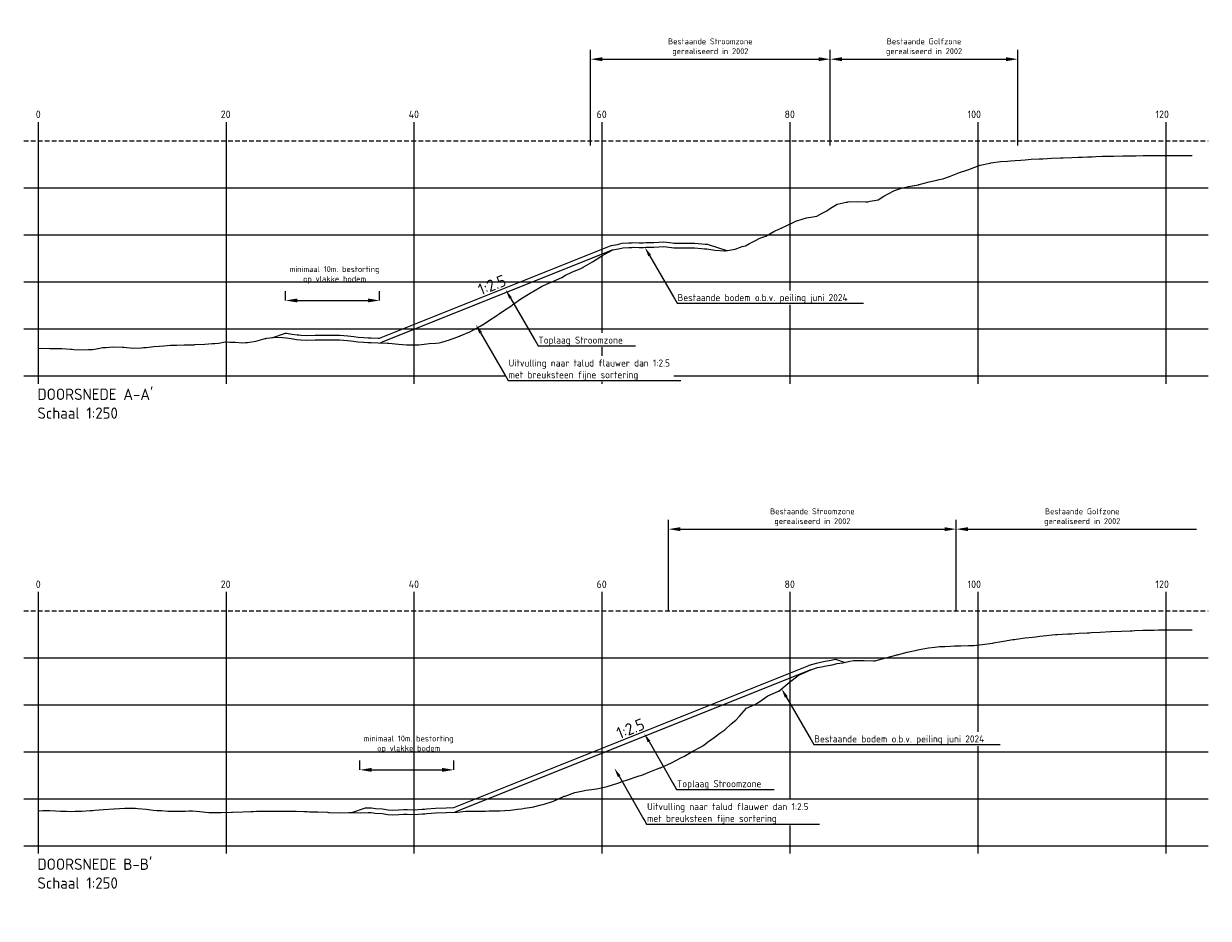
# Model space of a CAD drawing. Header units: metres. Extents: x 52809 to 58512, y 375258 to 377043.
# Tile 11 of 12: x 55645 to 55771, y 376948 to 377043. Entities that reach past the tile are written whole.
import ezdxf
from ezdxf import colors
from ezdxf.entities.mleader import LeaderData, LeaderLine
from ezdxf.math import Vec2, Vec3

# ---------------------------------------------------------------- set-up
doc = ezdxf.new("R2010")
doc.units = ezdxf.units.M
doc.linetypes.add('ACAD_ISO08W100', pattern=[36, 24, -3, 6, -3])
doc.linetypes.add('DASHED2', pattern=[0.375, 0.25, -0.125])
doc.layers.get('DEFPOINTS').update_dxf_attribs({"color": 30})
for name, color, linetype in [('B-WA-OB-NAP-G', 160, 'DASHED2'), ('N-WA-OB-ONTWERP- UITVULLING-G', 140, 'Continuous'), ('NAP', 10, 'ACAD_ISO08W100'), ('text', 7, 'Continuous')]:
    doc.layers.add(name, color=color, linetype=linetype)
for name, color, linetype, lineweight in [('B-WA-OB-ONTWERP-G', 92, 'Continuous', 25), ('N-CO-AM-T25', 7, 'Continuous', 25), ('N-WA-OB-BODEM-G', 252, 'Continuous', 35), ('N-XX-AL-LANGSPROFIEL-T35', 7, 'Continuous', 35)]:
    doc.layers.add(name, color=color, linetype=linetype, lineweight=lineweight)
doc.styles.add('NLCS-ISO', font='NLCS-ISO.ttf')
doc.styles.get("Standard").update_dxf_attribs({"font": 'NLCS-ISO.ttf'})
doc.dimstyles.new('NLCS-T25-PIJL_l3_h1', dxfattribs={"dimtxt": 2.5, "dimasz": 2.5, "dimexe": 2, "dimexo": 2, "dimgap": 0.7, "dimtad": 1, "dimdec": 3, "dimzin": 0, "dimdsep": 46, "dimtxsty": 'NLCS-ISO', "dimcen": 2.5, "dimdle": 2, "dimclrd": 256, "dimclre": 256, "dimclrt": 256, "dimadec": 1, "dimazin": 0, "dimtfac": 1, "dimtdec": 3, "dimtofl": 0, "dimtmove": 1, "dimatfit": 0, "dimfxl": 2, "dimfxlon": 1, "dimtfillclr": 254, "dimtolj": 1, "dimtzin": 0, "dimlwd": 18, "dimlwe": 18, "dimarcsym": 0})

# ---------------------------------------------------------------- blocks, each defined once
blk = doc.blocks.new('*D3')
at = {"linetype": 'Continuous', "lineweight": 18, "transparency": 16777216}
for p, q in [((55705, 377029.93), (55705, 377040.13)), ((55730.51, 377029.93), (55730.51, 377040.13)), ((55706.25, 377039.13), (55729.26, 377039.13))]:
    blk.add_line(p, q, dxfattribs=at)
at = {"transparency": 16777216}
for points in [[(55706.25, 377039.34), (55706.25, 377038.92), (55705, 377039.13)], [(55729.26, 377039.34), (55729.26, 377038.92), (55730.51, 377039.13)]]:
    blk.add_solid(points, dxfattribs=at)
at = {"layer": 'DEFPOINTS', "color": 0, "transparency": 16777216}
for p in [(55730.51, 377039.13), (55705, 377019.93), (55730.51, 377019.93)]:
    blk.add_point(p, dxfattribs=at)
at = {"transparency": 16777216, "insert": (55717.75, 377040.41), "char_height": 0.625, "attachment_point": 5, "style": 'NLCS-ISO'}
blk.add_mtext('\\A1;Bestaande Stroomzone \\Pgerealiseerd in 2002', dxfattribs=at)
blk = doc.blocks.new('*D4')
at = {"linetype": 'Continuous', "lineweight": 18, "transparency": 16777216}
for p, q in [((55730.51, 377029.93), (55730.51, 377040.13)), ((55750.47, 377029.93), (55750.47, 377040.13)), ((55731.76, 377039.13), (55749.22, 377039.13))]:
    blk.add_line(p, q, dxfattribs=at)
at = {"transparency": 16777216}
for points in [[(55731.76, 377039.34), (55731.76, 377038.92), (55730.51, 377039.13)], [(55749.22, 377039.34), (55749.22, 377038.92), (55750.47, 377039.13)]]:
    blk.add_solid(points, dxfattribs=at)
at = {"layer": 'DEFPOINTS', "color": 0, "transparency": 16777216}
for p in [(55750.47, 377039.13), (55730.51, 377019.93), (55750.47, 377019.93)]:
    blk.add_point(p, dxfattribs=at)
at = {"transparency": 16777216, "insert": (55740.49, 377040.41), "char_height": 0.625, "attachment_point": 5, "style": 'NLCS-ISO'}
blk.add_mtext('\\A1;Bestaande Golfzone \\Pgerealiseerd in 2002', dxfattribs=at)
blk = doc.blocks.new('*D5')
at = {"linetype": 'Continuous', "lineweight": 18, "transparency": 16777216}
for p, q in [((55713.3, 376980.45), (55713.3, 376990.13)), ((55743.92, 376980.45), (55743.92, 376990.13)), ((55714.55, 376989.13), (55742.67, 376989.13))]:
    blk.add_line(p, q, dxfattribs=at)
at = {"transparency": 16777216}
for points in [[(55714.55, 376989.34), (55714.55, 376988.92), (55713.3, 376989.13)], [(55742.67, 376989.34), (55742.67, 376988.92), (55743.92, 376989.13)]]:
    blk.add_solid(points, dxfattribs=at)
at = {"layer": 'DEFPOINTS', "color": 0, "transparency": 16777216}
for p in [(55743.92, 376989.13), (55713.3, 376970.45), (55743.92, 376970.45)]:
    blk.add_point(p, dxfattribs=at)
at = {"transparency": 16777216, "insert": (55728.61, 376990.41), "char_height": 0.625, "attachment_point": 5, "style": 'NLCS-ISO'}
blk.add_mtext('\\A1;Bestaande Stroomzone \\Pgerealiseerd in 2002', dxfattribs=at)
blk = doc.blocks.new('*D8')
at = {"linetype": 'Continuous', "lineweight": 18, "transparency": 16777216}
for p, q in [((55672.55, 377013.46), (55672.55, 377014.46)), ((55682.55, 377013.46), (55682.55, 377014.46)), ((55673.8, 377013.46), (55681.3, 377013.46))]:
    blk.add_line(p, q, dxfattribs=at)
at = {"transparency": 16777216}
for points in [[(55673.8, 377013.67), (55673.8, 377013.25), (55672.55, 377013.46)], [(55681.3, 377013.67), (55681.3, 377013.25), (55682.55, 377013.46)]]:
    blk.add_solid(points, dxfattribs=at)
at = {"layer": 'DEFPOINTS', "color": 0, "transparency": 16777216}
for p in [(55682.55, 377013.46), (55672.55, 377009.98), (55682.55, 377009.45)]:
    blk.add_point(p, dxfattribs=at)
at = {"transparency": 16777216, "insert": (55677.76, 377016.18), "char_height": 0.625, "attachment_point": 5, "style": 'NLCS-ISO'}
blk.add_mtext('\\A1;minimaal 10m. bestorting \\Pop vlakke bodem', dxfattribs=at)
blk = doc.blocks.new('*D9')
at = {"linetype": 'Continuous', "lineweight": 18, "transparency": 16777216}
for p, q in [((55680.45, 376963.52), (55680.45, 376964.52)), ((55690.45, 376963.52), (55690.45, 376964.52)), ((55681.7, 376963.52), (55689.2, 376963.52))]:
    blk.add_line(p, q, dxfattribs=at)
at = {"transparency": 16777216}
for points in [[(55681.7, 376963.73), (55681.7, 376963.31), (55680.45, 376963.52)], [(55689.2, 376963.73), (55689.2, 376963.31), (55690.45, 376963.52)]]:
    blk.add_solid(points, dxfattribs=at)
at = {"layer": 'DEFPOINTS', "color": 0, "transparency": 16777216}
for p in [(55690.45, 376963.52), (55680.45, 376960.05), (55690.45, 376959.52)]:
    blk.add_point(p, dxfattribs=at)
at = {"transparency": 16777216, "insert": (55685.65, 376966.24), "char_height": 0.625, "attachment_point": 5, "style": 'NLCS-ISO'}
blk.add_mtext('\\A1;minimaal 10m. bestorting \\Pop vlakke bodem', dxfattribs=at)

msp = doc.modelspace()

# ---------------------------------------------------------------- linework, layer by layer
at = {"linetype": 'Continuous', "lineweight": 18}
for p, q in [((55743.9154, 376980.4468), (55743.9154, 376990.1315)), ((55745.1654, 376989.1315), (55769.4933, 376989.1315))]:
    msp.add_line(p, q, dxfattribs=at)
msp.add_solid([(55745.1654, 376989.3399), (55745.1654, 376988.9232), (55743.9154, 376989.1315)])
at = {"layer": 'B-WA-OB-NAP-G', "ltscale": 2}
for points in [[(55644.6755, 377030.4468), (55770.7433, 377030.4468)], [(55644.6755, 376980.4468), (55770.7433, 376980.4468)]]:
    msp.add_lwpolyline(points, dxfattribs=at)
at = {"layer": 'B-WA-OB-ONTWERP-G', "flags": 128}
for points in [[(55671.0741, 377009.4904), (55672.5526, 377009.9832), (55672.5711, 377009.9819), (55672.6575, 377009.9757), (55672.8142, 377009.9543), (55673.2494, 377009.8902), (55673.7865, 377009.8026), (55673.9646, 377009.7938), (55674.1548, 377009.7845), (55674.8002, 377009.7496), (55675.694, 377009.7752), (55675.8788, 377009.7755), (55676.0104, 377009.7756), (55676.9648, 377009.7719), (55677.8906, 377009.7768), (55678.065, 377009.7759), (55678.304, 377009.7636), (55679.1841, 377009.6876), (55679.8248, 377009.6204), (55680.2679, 377009.5716), (55680.885, 377009.5264), (55681.3291, 377009.4748), (55681.6525, 377009.4849), (55682.4145, 377009.4601), (55682.5526, 377009.453), (55707.1787, 377019.3035), (55707.8857, 377019.4286), (55708.3777, 377019.5462), (55709.0631, 377019.5839), (55709.3423, 377019.5959), (55709.5027, 377019.6281), (55710.1826, 377019.5828), (55710.5877, 377019.5823), (55710.8899, 377019.6237), (55711.6316, 377019.6379), (55711.6892, 377019.6424), (55711.733, 377019.6421), (55712.8145, 377019.6995), (55713.6835, 377019.5776), (55713.9063, 377019.557), (55714.2274, 377019.551), (55714.9666, 377019.5543), (55715.5014, 377019.5469), (55716.0628, 377019.566), (55716.8376, 377019.4996), (55717.1909, 377019.4652), (55717.4519, 377019.4325), (55717.5233, 377019.4228), (55719.4996, 377018.7641)], [(55679.6039, 376958.9842), (55681.054, 376959.4676), (55681.336, 376959.48), (55681.7035, 376959.4698), (55682.117, 376959.4255), (55682.8715, 376959.3658), (55683.4794, 376959.2643), (55683.9515, 376959.2287), (55684.5615, 376959.2735), (55685.0831, 376959.3098), (55685.5127, 376959.2945), (55686.2231, 376959.2795), (55687.0939, 376959.3297), (55687.3268, 376959.3441), (55687.5249, 376959.3685), (55688.4862, 376959.4544), (55689.6337, 376959.4765), (55689.637, 376959.4766), (55689.6394, 376959.4767), (55690.4486, 376959.5167), (55728.2478, 376974.6364), (55728.2563, 376974.6406), (55729.0318, 376974.8841), (55729.4735, 376974.9845), (55729.9851, 376975.0785), (55730.6159, 376975.1918), (55731.0715, 376975.2936), (55732.083, 376974.9564)]]:
    msp.add_lwpolyline(points, dxfattribs=at)
at = {"layer": 'N-WA-OB-BODEM-G', "linetype": 'Continuous', "lineweight": -3, "ltscale": 0.5}
for points in [[(55646.2433, 377008.3624), (55646.5659, 377008.3875), (55647.4518, 377008.3668), (55647.6516, 377008.363), (55647.798, 377008.3561), (55648.7373, 377008.3318), (55649.6787, 377008.2728), (55649.823, 377008.2653), (55650.0199, 377008.2496), (55650.9087, 377008.2065), (55651.5595, 377008.2348), (55651.9944, 377008.2561), (55652.5881, 377008.3562), (55653.08, 377008.4583), (55653.4403, 377008.4701), (55654.1657, 377008.5361), (55655.1563, 377008.4895), (55655.2514, 377008.4842), (55655.3211, 377008.4766), (55656.3371, 377008.3917), (55657.2019, 377008.4309), (55657.4228, 377008.4386), (55657.7244, 377008.4657), (55658.5085, 377008.5577), (55659.0827, 377008.6039), (55659.5942, 377008.6504), (55660.2926, 377008.6883), (55660.6799, 377008.7153), (55660.9635, 377008.7195), (55661.7655, 377008.7524), (55662.8443, 377008.757), (55662.8512, 377008.7571), (55662.8607, 377008.7575), (55663.9369, 377008.8227), (55664.7251, 377008.8704), (55665.0226, 377008.8916), (55665.4289, 377008.9317), (55666.1083, 377009.0492), (55666.6059, 377009.0068), (55667.194, 377009.0162), (55667.997, 377008.9625), (55668.2797, 377008.9722), (55668.4867, 377009.0021), (55669.3654, 377009.1434), (55670.3675, 377009.3968), (55670.451, 377009.4166), (55670.5652, 377009.4363), (55671.5367, 377009.5395), (55672.2482, 377009.5037), (55672.6224, 377009.4769), (55673.1334, 377009.4027), (55673.7081, 377009.3058), (55674.129, 377009.2852), (55674.7938, 377009.2492), (55675.7015, 377009.2752), (55675.8795, 377009.2755), (55676.0098, 377009.2756), (55676.9652, 377009.2719), (55677.8906, 377009.2768), (55678.0509, 377009.276), (55678.2697, 377009.2647), (55679.1365, 377009.1898), (55679.7714, 377009.1233), (55680.2222, 377009.0736), (55680.8378, 377009.0285), (55681.3079, 377008.9739), (55681.6522, 377008.9846), (55682.3936, 377008.9605), (55683.406, 377008.9089), (55683.4793, 377008.9083), (55683.533, 377008.9054), (55684.565, 377008.8), (55685.4138, 377008.7525), (55685.6507, 377008.7442), (55685.9741, 377008.739), (55686.7364, 377008.7265), (55687.2946, 377008.7945), (55687.822, 377008.87), (55688.5423, 377008.9266), (55688.9077, 377008.9668), (55689.1754, 377009.0405), (55689.9934, 377009.279), (55691.0562, 377009.6671), (55691.0791, 377009.676), (55691.1104, 377009.6881), (55692.1648, 377010.1325), (55692.937, 377010.5505), (55693.2505, 377010.7185), (55693.6786, 377010.9913), (55694.3362, 377011.4181), (55694.8177, 377011.735), (55695.4219, 377012.139), (55696.2468, 377012.6907), (55696.5075, 377012.8509), (55696.6985, 377012.9893), (55697.5932, 377013.6235), (55698.5793, 377014.2408), (55698.6789, 377014.292), (55698.8149, 377014.377), (55699.7646, 377014.9297), (55700.4601, 377015.2576), (55700.8503, 377015.4208), (55701.3831, 377015.6535), (55701.936, 377015.9143), (55702.3409, 377016.1352), (55703.0217, 377016.4848), (55703.9512, 377016.868), (55704.1074, 377016.9385), (55704.2217, 377016.9953), (55705.193, 377017.5558), (55706.1025, 377018.1307), (55706.2787, 377018.23), (55706.5194, 377018.3855), (55707.3644, 377018.8392), (55707.9833, 377018.9378), (55708.4501, 377019.0495), (55709.0875, 377019.0845), (55709.4026, 377019.0981), (55709.5358, 377019.1248), (55710.1657, 377019.0828), (55710.6215, 377019.0823), (55710.9288, 377019.1244), (55711.6557, 377019.1383), (55711.7072, 377019.1423), (55711.7449, 377019.142), (55712.7929, 377019.1977), (55713.6257, 377019.0808), (55713.8785, 377019.0574), (55714.2239, 377019.0509), (55714.9642, 377019.0543), (55715.5065, 377019.0468), (55716.0499, 377019.0653), (55716.792, 377019.0017), (55717.1356, 377018.9682), (55717.3872, 377018.9367), (55718.2213, 377018.8235), (55719.268, 377018.7297), (55719.307, 377018.7258), (55719.3602, 377018.7425), (55720.3927, 377018.9021), (55721.1488, 377019.207), (55721.4784, 377019.2874), (55721.9283, 377019.5089), (55722.564, 377019.8294), (55723.0296, 377020.0727), (55723.6497, 377020.2912), (55724.4965, 377020.7846), (55724.7354, 377020.908), (55724.9104, 377020.9903), (55725.8211, 377021.3897), (55726.7912, 377021.8687), (55726.9068, 377021.9147), (55727.0646, 377021.9761), (55727.9925, 377022.2466), (55728.672, 377022.3445), (55729.0782, 377022.4182), (55729.6328, 377022.7436), (55730.1639, 377022.991), (55730.5528, 377023.2689), (55731.2495, 377023.6928), (55732.201, 377023.9034), (55732.3352, 377023.9259), (55732.4336, 377023.9368), (55733.4209, 377023.9841), (55734.3144, 377023.961), (55734.5066, 377023.9601), (55734.7691, 377024.0145), (55735.5923, 377024.1756), (55736.1952, 377024.5434), (55736.678, 377024.802), (55737.3373, 377025.143), (55737.7637, 377025.3137), (55738.076, 377025.41), (55738.8494, 377025.5744), (55739.9054, 377025.7795), (55739.935, 377025.7864), (55739.9567, 377025.7914), (55741.0207, 377026.0904), (55741.8375, 377026.2747), (55742.1064, 377026.3197), (55742.4736, 377026.4183), (55743.1921, 377026.6336), (55743.7183, 377026.8543), (55744.2778, 377027.0741), (55745.0417, 377027.339), (55745.3635, 377027.4419), (55745.5991, 377027.5237), (55746.4492, 377027.8549), (55747.4799, 377028.0667), (55747.5349, 377028.0765), (55747.6099, 377028.0865), (55748.6205, 377028.2326), (55749.3607, 377028.285), (55749.7062, 377028.3187), (55750.178, 377028.3473), (55750.7919, 377028.394), (55751.2415, 377028.4282), (55751.8776, 377028.4767), (55752.7462, 377028.5188), (55752.9633, 377028.5294), (55753.1223, 377028.5371), (55754.049, 377028.5821), (55755.0031, 377028.6196), (55755.1347, 377028.6261), (55755.3144, 377028.6335), (55756.2204, 377028.6633), (55756.8839, 377028.6913), (55757.306, 377028.7024), (55757.8825, 377028.7281), (55758.3917, 377028.7508), (55758.7647, 377028.764), (55759.4774, 377028.7968), (55760.4507, 377028.8237), (55760.5631, 377028.8273), (55760.6455, 377028.8284), (55761.6488, 377028.8415), (55762.5262, 377028.853), (55762.7345, 377028.8568), (55763.0188, 377028.8595), (55763.8202, 377028.87), (55764.407, 377028.8777), (55764.9059, 377028.8842), (55765.587, 377028.8806), (55765.9915, 377028.8784), (55766.2878, 377028.8796), (55767.0772, 377028.8868), (55768.1551, 377028.8868), (55768.1629, 377028.8868), (55768.1686, 377028.8868), (55769.0093, 377028.8835)], [(55646.2433, 376959.168), (55646.312, 376959.1714), (55646.6995, 376959.1838), (55647.4526, 376959.2019), (55648.0724, 376959.1679), (55648.5932, 376959.1168), (55649.226, 376959.1102), (55649.7337, 376959.1009), (55650.1516, 376959.1078), (55650.8743, 376959.1268), (55651.7525, 376959.1884), (55652.0149, 376959.2058), (55652.2308, 376959.2182), (55653.1555, 376959.2935), (55654.279, 376959.3653), (55654.296, 376959.3662), (55654.3101, 376959.3675), (55655.4366, 376959.4277), (55656.3893, 376959.4368), (55656.5772, 376959.4314), (55656.8055, 376959.4108), (55657.7178, 376959.3285), (55658.4685, 376959.2344), (55658.8583, 376959.21), (55659.332, 376959.1844), (55659.9989, 376959.1378), (55660.5477, 376959.1187), (55661.1395, 376959.1124), (55661.8585, 376959.1362), (55662.2801, 376959.1435), (55662.627, 376959.1464), (55663.4206, 376959.0921), (55664.3851, 376958.9838), (55664.5612, 376958.9696), (55664.7062, 376958.9694), (55665.7018, 376958.9916), (55666.7854, 376959.0253), (55666.8424, 376959.0268), (55666.9116, 376959.0281), (55667.983, 376959.0638), (55668.8647, 376959.0932), (55669.1235, 376959.1031), (55669.4381, 376959.1068), (55670.2641, 376959.1265), (55670.9439, 376959.1247), (55671.4047, 376959.1302), (55671.9646, 376959.127), (55672.5453, 376959.1329), (55673.0231, 376959.1168), (55673.6858, 376959.1105), (55674.4911, 376959.0815), (55674.8264, 376959.0721), (55675.1024, 376959.062), (55675.967, 376959.0385), (55677.0176, 376959.0008), (55677.1076, 376958.9968), (55677.1816, 376958.9923), (55678.2481, 376958.9576), (55679.2608, 376958.9868), (55679.3887, 376958.9881), (55679.5441, 376958.9868), (55680.5293, 376958.9439), (55681.34, 376958.9797), (55681.6699, 376958.9705), (55682.0706, 376958.9276), (55682.8104, 376958.8691), (55683.4193, 376958.7674), (55683.951, 376958.7273), (55684.5972, 376958.7748), (55685.0916, 376958.8092), (55685.4985, 376958.7947), (55686.2322, 376958.7792), (55687.1237, 376958.8306), (55687.3728, 376958.846), (55687.5777, 376958.8712), (55688.5133, 376958.9548), (55689.6502, 376958.9767), (55689.6539, 376958.9769), (55689.657, 376958.9769), (55690.7945, 376959.0333), (55691.7362, 376959.1211), (55691.8646, 376959.13), (55691.9351, 376959.1349), (55692.1767, 376959.1411), (55693.0756, 376959.1391), (55693.8154, 376959.1374), (55694.2162, 376959.1442), (55694.7032, 376959.1525), (55695.3568, 376959.1636), (55695.8947, 376959.2057), (55696.4974, 376959.2471), (55697.2297, 376959.336), (55697.6379, 376959.3807), (55697.9739, 376959.4263), (55698.7785, 376959.5355), (55699.7562, 376959.7883), (55699.9191, 376959.8252), (55700.0531, 376959.8744), (55701.0597, 376960.1762), (55702.1323, 376960.6765), (55702.2002, 376960.7042), (55702.2828, 376960.7358), (55703.3408, 376961.1027), (55704.2116, 376961.2901), (55704.4814, 376961.3559), (55704.8093, 376961.4072), (55705.622, 376961.515), (55706.2908, 376961.6448), (55706.7626, 376961.7568), (55707.3358, 376961.928), (55707.9031, 376962.0907), (55708.37, 376962.2656), (55709.0437, 376962.5016), (55709.8623, 376962.767), (55710.1843, 376962.8726), (55710.4493, 376962.9689), (55711.3249, 376963.3163), (55712.3888, 376963.7199), (55712.4654, 376963.7499), (55712.5285, 376963.7767), (55713.606, 376964.2671), (55714.6077, 376964.7845), (55714.7466, 376964.8582), (55714.9153, 376964.9537), (55715.8872, 376965.5114), (55716.687, 376965.9214), (55717.0277, 376966.1255), (55717.4418, 376966.4571), (55718.1683, 376966.9756), (55718.7662, 376967.4389), (55719.3089, 376967.776), (55719.9684, 376968.4053), (55720.4495, 376968.8112), (55720.8454, 376969.2146), (55721.5901, 376970.0914), (55722.4949, 376970.4825), (55722.7306, 376970.6237), (55722.9247, 376970.7296), (55723.8712, 376971.3829), (55725.0039, 376971.8866), (55725.0118, 376971.8906), (55725.0214, 376971.8988), (55726.1524, 376972.8234), (55727.0831, 376973.5761), (55727.2929, 376973.6752), (55727.5479, 376973.7777), (55728.4335, 376974.1722), (55729.1623, 376974.401), (55729.5741, 376974.4947), (55730.0744, 376974.5865), (55730.7147, 376974.7015), (55731.2416, 376974.8192), (55731.8552, 376974.9032), (55732.6009, 376975.0772), (55732.9958, 376975.1522), (55733.3208, 376975.1682), (55734.1364, 376975.1458), (55735.1274, 376975.136), (55735.277, 376975.1239), (55735.4, 376975.1517), (55736.4175, 376975.4254), (55737.4793, 376975.7296), (55737.5581, 376975.7499), (55737.6539, 376975.772), (55738.6987, 376976.0427), (55739.5585, 376976.2278), (55739.8393, 376976.2841), (55740.1805, 376976.3556), (55740.9799, 376976.5042), (55741.6377, 376976.5688), (55742.1204, 376976.6277), (55742.707, 376976.6583), (55743.261, 376976.6871), (55743.717, 376976.7028), (55744.4016, 376976.7199), (55745.2335, 376976.7333), (55745.5422, 376976.742), (55745.7962, 376976.7602), (55746.6827, 376976.858), (55747.76, 376977.0052), (55747.8233, 376977.0143), (55747.8754, 376977.0219), (55748.9639, 376977.1949), (55749.9546, 376977.3785), (55750.1045, 376977.404), (55750.2865, 376977.4272), (55751.245, 376977.5603), (55752.0339, 376977.6491), (55752.3856, 376977.687), (55752.813, 376977.7368), (55753.5262, 376977.8227), (55754.1131, 376977.878), (55754.4706, 376977.9082), (55754.6668, 376977.9248), (55755.2072, 376977.9658), (55755.8073, 376977.9868), (55755.9437, 376977.9916), (55756.1923, 376978.0071), (55756.9479, 376978.0541), (55757.8661, 376978.0951), (55758.0885, 376978.1068), (55758.2716, 376978.1165), (55759.2291, 376978.1714), (55760.3508, 376978.226), (55760.3697, 376978.2269), (55760.3926, 376978.2278), (55761.5102, 376978.2768), (55762.43, 376978.3172), (55762.6508, 376978.3279), (55762.9191, 376978.3362), (55763.7914, 376978.3668), (55764.5093, 376978.3857), (55764.932, 376978.3968), (55765.4456, 376978.4058), (55766.0725, 376978.4193), (55766.5885, 376978.4214), (55767.2131, 376978.4268), (55767.9721, 376978.4268), (55768.3537, 376978.4284), (55768.6677, 376978.4296), (55769.0093, 376978.4326)]]:
    msp.add_lwpolyline(points, dxfattribs=at)
at = {"layer": 'N-WA-OB-ONTWERP- UITVULLING-G', "flags": 128}
for points in [[(55707.3644, 377018.8392), (55682.6366, 377008.9481)], [(55728.4335, 376974.1722), (55690.5567, 376959.0215)]]:
    msp.add_lwpolyline(points, dxfattribs=at)
at = {"layer": 'NAP', "color": 8, "linetype": 'ByBlock'}
for p, q in [((55646.2433, 377004.6033), (55646.2433, 377032.4468)), ((55666.2433, 377004.6033), (55666.2433, 377032.4468)), ((55686.2433, 377004.6033), (55686.2433, 377032.4468)), ((55706.2433, 377004.6033), (55706.2433, 377032.4468)), ((55726.2433, 377004.6033), (55726.2433, 377032.4468)), ((55746.2433, 377004.6033), (55746.2433, 377032.4468)), ((55766.2433, 377004.6033), (55766.2433, 377032.4468)), ((55646.2433, 376954.6033), (55646.2433, 376982.4468)), ((55666.2433, 376954.6033), (55666.2433, 376982.4468)), ((55686.2433, 376954.6033), (55686.2433, 376982.4468)), ((55706.2433, 376954.6033), (55706.2433, 376982.4468)), ((55726.2433, 376954.6033), (55726.2433, 376982.4468)), ((55746.2433, 376954.6033), (55746.2433, 376982.4468)), ((55766.2433, 376954.6033), (55766.2433, 376982.4468))]:
    msp.add_line(p, q, dxfattribs=at)
for points in [[(55644.6755, 377025.4468), (55770.7433, 377025.4468)], [(55644.6755, 377020.4468), (55770.7433, 377020.4468)], [(55644.6755, 377015.4468), (55770.7433, 377015.4468)], [(55644.6755, 377010.4468), (55770.7433, 377010.4468)], [(55644.6755, 377005.4468), (55770.7433, 377005.4468)], [(55644.6755, 376975.4468), (55770.7433, 376975.4468)], [(55644.6755, 376970.4468), (55770.7433, 376970.4468)], [(55644.6755, 376965.4468), (55770.7433, 376965.4468)], [(55644.6755, 376960.4468), (55770.7433, 376960.4468)], [(55644.6755, 376955.4468), (55770.7433, 376955.4468)]]:
    msp.add_lwpolyline(points, dxfattribs=at)

# ---------------------------------------------------------------- texts
at = {"insert": (55757.3294, 376990.4086), "char_height": 0.625, "attachment_point": 5, "style": 'NLCS-ISO'}
msp.add_mtext('\\A1;Bestaande Golfzone \\Pgerealiseerd in 2002', dxfattribs=at)
at = {"layer": 'N-CO-AM-T25', "char_height": 1.25, "attachment_point": 1, "rotation": 21.801409, "style": 'NLCS-ISO'}
for insert in [(55692.8777, 377015.1272), (55707.6197, 376967.9293)]:
    msp.add_mtext_dynamic_manual_height_columns('1:2.5', width=7.117607, gutter_width=1.25, heights=[0], dxfattribs=dict(at, insert=insert))
at = {"layer": 'N-XX-AL-LANGSPROFIEL-T35', "color": 7, "linetype": 'Continuous', "lineweight": 25, "char_height": 1.2, "attachment_point": 7, "style": 'NLCS-ISO'}
for s, insert in [("{\\C256;DOORSNEDE A-A'\\PSchaal 1:250}", (55646.1332, 377000.8783)), ("{\\C256;DOORSNEDE B-B'\\PSchaal 1:250}", (55646.1332, 376950.8783))]:
    msp.add_mtext(s, dxfattribs=dict(at, insert=insert))
at = {"layer": 'text', "color": 8}
for s, p in [('0', (55645.9626, 377032.8652)), ('20', (55665.6469, 377032.8652)), ('40', (55685.6469, 377032.8652)), ('60', (55705.6469, 377032.8652)), ('80', (55725.6469, 377032.8652)), ('100', (55745.1233, 377032.8652)), ('120', (55765.1233, 377032.8652)), ('0', (55645.9626, 376982.8652)), ('20', (55665.6469, 376982.8652)), ('40', (55685.6469, 376982.8652)), ('60', (55705.6469, 376982.8652)), ('80', (55725.6469, 376982.8652)), ('100', (55745.1233, 376982.8652)), ('120', (55765.1233, 376982.8652))]:
    msp.add_text(s, height=0.8, dxfattribs=at).set_placement(p)

# ---------------------------------------------------------------- dimensions: what is measured, and where the dimension line sits
for base, p1, p2, text, picture, middle in [((55730.51, 377039.1315), (55704.9956, 377019.935), (55730.51, 377019.935), 'Bestaande Stroomzone \\Pgerealiseerd in 2002', '*D3', (55717.7528, 377040.4086)), ((55750.4677, 377039.1315), (55730.51, 377019.935), (55750.4677, 377019.935), 'Bestaande Golfzone \\Pgerealiseerd in 2002', '*D4', (55740.4888, 377040.4086)), ((55743.9154, 376989.1315), (55713.3039, 376970.4468), (55743.9154, 376970.4468), 'Bestaande Stroomzone \\Pgerealiseerd in 2002', '*D5', (55728.6096, 376990.4086))]:
    dim = msp.add_linear_dim(base=base, p1=p1, p2=p2, text=text, dimstyle='NLCS-T25-PIJL_l3_h1', override={"dimscale": 0.5, "dimtxt": 1.25, "dimasz": 2.5, "dimexe": 2, "dimexo": 20, "dimfxl": 100, "dimtfillclr": 256})
    dim.commit()
    dim.dimension.update_dxf_attribs({"geometry": picture, "text_midpoint": middle})
for base, p1, p2, picture, middle in [((55682.5526, 377013.4582), (55672.5526, 377009.9832), (55682.5526, 377009.453), '*D8', (55677.7558, 377014.9013)), ((55690.4486, 376963.5219), (55680.4486, 376960.0469), (55690.4486, 376959.5167), '*D9', (55685.6518, 376964.965))]:
    dim = msp.add_linear_dim(base=base, p1=p1, p2=p2, text='minimaal 10m. bestorting \\Pop vlakke bodem', dimstyle='NLCS-T25-PIJL_l3_h1', override={"dimscale": 0.5, "dimtxt": 1.25, "dimexo": 20, "dimfxl": 100, "dimtfillclr": 256})
    dim.commit()
    dim.dimension.update_dxf_attribs({"geometry": picture, "text_midpoint": middle, "dimtype": 160})

# ---------------------------------------------------------------- next in the draw order: leaders
ml = msp.add_multileader_mtext('Standard')
ml.set_content('Bestaande bodem o.b.v. peiling juni 2024', color=256, style='NLCS-ISO')
ml.set_leader_properties()
ml.build(insert=Vec2(0, 0))
ml.multileader.update_dxf_attribs({"text_left_attachment_type": 5, "text_right_attachment_type": 5, "dogleg_length": 0.36, "arrow_head_size": 1, "scale": 0.1})
ctx = ml.context
ctx.base_point, ctx.scale, ctx.char_height, ctx.arrow_head_size, ctx.landing_gap_size, ctx.plane_origin = Vec3(55714.2525, 377013.1646), 0.1, 0.75, 1, 0.009, Vec3(55709.8507, 377019.1038)
ctx.left_attachment, ctx.right_attachment = 5, 5
notes = []
notes.append((ctx, [(0, (1, 1, 0), (55714.2165, 377013.1646), (1, 0), 0.036, [(0, [(55710.7868, 377019.1049)], 0, [])])]))
ctx.mtext.insert, ctx.mtext.flow_direction = Vec3(55714.2615, 377014.1396), 5
ctx.mtext.has_bg_fill, ctx.mtext.bg_color, ctx.mtext.bg_scale_factor, ctx.mtext.bg_transparency, ctx.mtext.use_window_bg_color = 1, -1027028792, 1.5, 0, 1
ml = msp.add_multileader_mtext('Standard')
ml.set_content('Toplaag Stroomzone ', color=256, style='NLCS-ISO')
ml.set_leader_properties()
ml.build(insert=Vec2(0, 0))
ml.multileader.update_dxf_attribs({"text_left_attachment_type": 5, "text_right_attachment_type": 5, "dogleg_length": 0.36, "arrow_head_size": 1, "scale": 0.1})
ctx = ml.context
ctx.base_point, ctx.scale, ctx.char_height, ctx.arrow_head_size, ctx.landing_gap_size, ctx.plane_origin = Vec3(55699.4482, 377008.643), 0.1, 0.75, 1, 0.009, Vec3(55695.0465, 377014.5822)
ctx.left_attachment, ctx.right_attachment = 5, 5
notes.append((ctx, [(0, (1, 1, 0), (55699.4122, 377008.643), (1, 0), 0.036, [(0, [(55695.9825, 377014.5833)], 0, [])])]))
ctx.mtext.insert, ctx.mtext.flow_direction = Vec3(55699.4572, 377009.618), 5
ctx.mtext.has_bg_fill, ctx.mtext.bg_color, ctx.mtext.bg_scale_factor, ctx.mtext.bg_transparency, ctx.mtext.use_window_bg_color = 1, -1027028792, 1.5, 0, 1
ml = msp.add_multileader_mtext('Standard')
ml.set_content('Bestaande bodem o.b.v. peiling juni 2024', color=256, style='NLCS-ISO')
ml.set_leader_properties()
ml.build(insert=Vec2(0, 0))
ml.multileader.update_dxf_attribs({"text_left_attachment_type": 5, "text_right_attachment_type": 5, "dogleg_length": 0.36, "arrow_head_size": 1, "scale": 0.1})
ctx = ml.context
ctx.base_point, ctx.scale, ctx.char_height, ctx.arrow_head_size, ctx.landing_gap_size, ctx.plane_origin = Vec3(55728.7952, 376966.2104), 0.1, 0.75, 1, 0.009, Vec3(55724.3935, 376972.1496)
ctx.left_attachment, ctx.right_attachment = 5, 5
notes.append((ctx, [(0, (1, 1, 0), (55728.7592, 376966.2104), (1, 0), 0.036, [(0, [(55725.3296, 376972.1507)], 0, [])])]))
ctx.mtext.insert, ctx.mtext.flow_direction = Vec3(55728.8042, 376967.1854), 5
ctx.mtext.has_bg_fill, ctx.mtext.bg_color, ctx.mtext.bg_scale_factor, ctx.mtext.bg_transparency, ctx.mtext.use_window_bg_color = 1, -1027028792, 1.5, 0, 1
ml = msp.add_multileader_mtext('Standard')
ml.set_content('Toplaag Stroomzone ', color=256, style='NLCS-ISO')
ml.set_leader_properties()
ml.build(insert=Vec2(0, 0))
ml.multileader.update_dxf_attribs({"text_left_attachment_type": 5, "text_right_attachment_type": 5, "dogleg_length": 0.36, "arrow_head_size": 1, "scale": 0.1})
ctx = ml.context
ctx.base_point, ctx.scale, ctx.char_height, ctx.arrow_head_size, ctx.landing_gap_size, ctx.plane_origin = Vec3(55714.1902, 376961.4451), 0.1, 0.75, 1, 0.009, Vec3(55709.7885, 376967.3843)
ctx.left_attachment, ctx.right_attachment = 5, 5
notes.append((ctx, [(0, (1, 1, 0), (55714.1542, 376961.4451), (1, 0), 0.036, [(0, [(55710.7245, 376967.3855)], 0, [])])]))
ctx.mtext.insert, ctx.mtext.flow_direction = Vec3(55714.1992, 376962.4201), 5
ctx.mtext.has_bg_fill, ctx.mtext.bg_color, ctx.mtext.bg_scale_factor, ctx.mtext.bg_transparency, ctx.mtext.use_window_bg_color = 1, -1027028792, 1.5, 0, 1
for ctx, leaders in notes:
    for number, flags, end, landing, length, lines in leaders:
        leader = LeaderData()
        leader.index, (leader.has_last_leader_line, leader.has_dogleg_vector, leader.attachment_direction) = number, flags
        leader.last_leader_point, leader.dogleg_vector, leader.dogleg_length = Vec3(end), Vec3(landing), length
        for number, points, colour, breaks in lines:
            line = LeaderLine()
            line.index, line.vertices, line.color, line.breaks = number, Vec3.list(points), colors.encode_raw_color(colour), breaks
            leader.lines.append(line)
        ctx.leaders.append(leader)

# ---------------------------------------------------------------- next in the draw order: leaders
ml = msp.add_multileader_mtext('Standard')
ml.set_content('Uitvulling naar talud flauwer dan 1:2.5\\Pmet breuksteen fijne sortering', color=256, style='NLCS-ISO')
ml.set_leader_properties()
ml.build(insert=Vec2(0, 0))
ml.multileader.update_dxf_attribs({"text_left_attachment_type": 5, "text_right_attachment_type": 5, "dogleg_length": 0.36, "arrow_head_size": 1, "scale": 0.1})
ctx = ml.context
ctx.base_point, ctx.scale, ctx.char_height, ctx.arrow_head_size, ctx.landing_gap_size, ctx.plane_origin = Vec3(55696.2658, 377004.9556), 0.1, 0.75, 1, 0.009, Vec3(55691.864, 377010.8948)
ctx.left_attachment, ctx.right_attachment = 5, 5
notes = []
notes.append((ctx, [(0, (1, 1, 0), (55696.2298, 377004.9556), (1, 0), 0.036, [(0, [(55692.8001, 377010.896)], 0, [])])]))
ctx.mtext.insert, ctx.mtext.flow_direction = Vec3(55696.2748, 377007.1806), 5
ctx.mtext.has_bg_fill, ctx.mtext.bg_color, ctx.mtext.bg_scale_factor, ctx.mtext.bg_transparency, ctx.mtext.use_window_bg_color = 1, -1027028792, 1.5, 0, 1
ml = msp.add_multileader_mtext('Standard')
ml.set_content('Uitvulling naar talud flauwer dan 1:2.5\\Pmet breuksteen fijne sortering', color=256, style='NLCS-ISO')
ml.set_leader_properties()
ml.build(insert=Vec2(0, 0))
ml.multileader.update_dxf_attribs({"text_left_attachment_type": 5, "text_right_attachment_type": 5, "dogleg_length": 0.36, "arrow_head_size": 1, "scale": 0.1})
ctx = ml.context
ctx.base_point, ctx.scale, ctx.char_height, ctx.arrow_head_size, ctx.landing_gap_size, ctx.plane_origin = Vec3(55711.0077, 376957.7577), 0.1, 0.75, 1, 0.009, Vec3(55706.606, 376963.6969)
ctx.left_attachment, ctx.right_attachment = 5, 5
notes.append((ctx, [(0, (1, 1, 0), (55710.9717, 376957.7577), (1, 0), 0.036, [(0, [(55707.5421, 376963.6981)], 0, [])])]))
ctx.mtext.insert, ctx.mtext.flow_direction = Vec3(55711.0167, 376959.9827), 5
ctx.mtext.has_bg_fill, ctx.mtext.bg_color, ctx.mtext.bg_scale_factor, ctx.mtext.bg_transparency, ctx.mtext.use_window_bg_color = 1, -1027028792, 1.5, 0, 1
for ctx, leaders in notes:
    for number, flags, end, landing, length, lines in leaders:
        leader = LeaderData()
        leader.index, (leader.has_last_leader_line, leader.has_dogleg_vector, leader.attachment_direction) = number, flags
        leader.last_leader_point, leader.dogleg_vector, leader.dogleg_length = Vec3(end), Vec3(landing), length
        for number, points, colour, breaks in lines:
            line = LeaderLine()
            line.index, line.vertices, line.color, line.breaks = number, Vec3.list(points), colors.encode_raw_color(colour), breaks
            leader.lines.append(line)
        ctx.leaders.append(leader)

doc.saveas('drawing.dxf')
